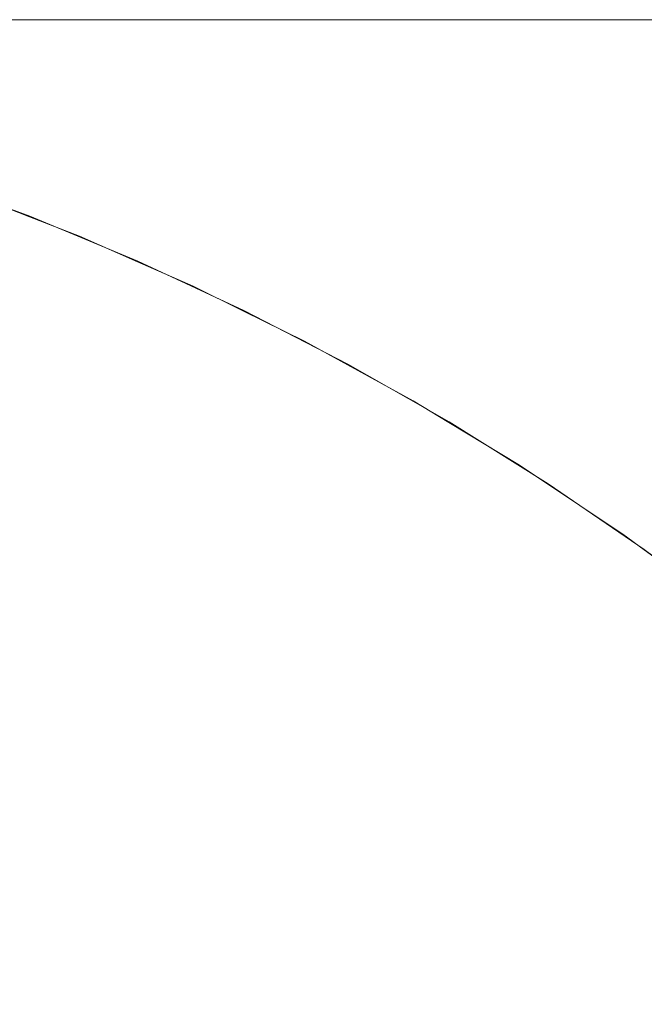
# Model space of a CAD drawing. Header units: centimetres. Extents: x -25.9 to 27.4, y -25.9 to -24.1.
# Tile 92 of 200: x -8.0924 to -8.0704, y -24.0946 to -24.06. Entities that reach past the tile are written whole.
import ezdxf

# ---------------------------------------------------------------- set-up
doc = ezdxf.new("R2010")
doc.units = ezdxf.units.CM
doc.header["$LTSCALE"] = 2.54
doc.layers.add('Lucido design-1', color=7, linetype='Continuous')

# ---------------------------------------------------------------- blocks, each defined once
blk = doc.blocks.new('Gruppo-4-1')
at = {"color": 7, "linetype": 'Continuous', "lineweight": 9}
for points, invisible_edges in [([(27.271439, -24.060047, 708.323783), (27.271439, -24.06, 708.320708), (-25.828561, -24.06, 708.320708), (-25.828561, -24.060047, 708.323783)], 8), ([(-25.828561, -24.06, 707.720708), (-8.08177, -24.06, 708.049266), (-8.087232, -24.06, 708.042461)], 9), ([(-8.087232, -24.06, 708.042461), (-8.092392, -24.06, 708.035424), (-25.828561, -24.06, 707.720708)], 10), ([(-25.828561, -24.06, 707.720708), (-8.069983, -24.06, 708.06213), (-8.076017, -24.06, 708.055826)], 9), ([(-25.828561, -24.06, 707.720708), (-8.057119, -24.06, 708.073917), (-8.063679, -24.06, 708.068164)], 9), ([(-25.828561, -24.06, 708.320708), (-7.988703, -24.06, 708.111452), (-7.996965, -24.06, 708.108647)], 9), ([(-8.063679, -24.06, 708.068164), (-8.069983, -24.06, 708.06213), (-25.828561, -24.06, 707.720708)], 10), ([(-8.076017, -24.06, 708.055826), (-8.08177, -24.06, 708.049266), (-25.828561, -24.06, 707.720708)], 10), ([(-25.828561, -24.06, 708.320708), (-7.980325, -24.06, 708.113894), (-7.988703, -24.06, 708.111452)], 9), ([(-7.996965, -24.06, 708.108647), (-8.005098, -24.06, 708.105484), (-25.828561, -24.06, 708.320708)], 10), ([(-25.828561, -24.06, 708.320708), (-7.963291, -24.06, 708.11767), (-7.971849, -24.06, 708.115968)], 9), ([(-25.828561, -24.06, 708.320708), (-7.945993, -24.06, 708.119947), (-7.954667, -24.06, 708.118997)], 9), ([(-25.828561, -24.06, 707.720708), (-8.036021, -24.06, 708.089387), (-8.043277, -24.06, 708.084539)], 9), ([(-7.971849, -24.06, 708.115968), (-7.980325, -24.06, 708.113894), (-25.828561, -24.06, 708.320708)], 10), ([(-25.828561, -24.06, 708.320708), (-7.937285, -24.06, 708.120518), (-7.945993, -24.06, 708.119947)], 9), ([(-7.954667, -24.06, 708.118997), (-7.963291, -24.06, 708.11767), (-25.828561, -24.06, 708.320708)], 10), ([(9.371439, -24.06, 708.120708), (-25.828561, -24.06, 708.320708), (27.271439, -24.06, 708.320708)], 9), ([(9.371439, -24.06, 708.120708), (-7.928561, -24.06, 708.120708), (-25.828561, -24.06, 708.320708)], 10), ([(-25.828561, -24.06, 707.720708), (-25.828561, -24.06, 708.320708), (-8.028561, -24.06, 708.093914), (-8.036021, -24.06, 708.089387)], 10), ([(-8.043277, -24.06, 708.084539), (-8.050314, -24.06, 708.079379), (-25.828561, -24.06, 707.720708)], 10), ([(-25.828561, -24.06, 708.320708), (-8.013085, -24.06, 708.10197), (-8.020911, -24.06, 708.098111)], 9), ([(-8.050314, -24.06, 708.079379), (-8.057119, -24.06, 708.073917), (-25.828561, -24.06, 707.720708)], 10), ([(-25.828561, -24.06, 708.320708), (-8.005098, -24.06, 708.105484), (-8.013085, -24.06, 708.10197)], 9), ([(-8.020911, -24.06, 708.098111), (-8.028561, -24.06, 708.093914), (-25.828561, -24.06, 708.320708)], 10), ([(-7.928561, -24.06, 708.120708), (-7.937285, -24.06, 708.120518), (-25.828561, -24.06, 708.320708)], 10), ([(-8.09724, -24.06, 708.028168), (-8.092392, -24.06, 708.035424), (-8.08882, -24.060095, 708.032923), (-8.093563, -24.060095, 708.025826)], 14), ([(-8.092392, -24.06, 708.035424), (-8.087232, -24.06, 708.042461), (-8.083773, -24.060095, 708.039807), (-8.08882, -24.060095, 708.032923)], 14), ([(-8.087232, -24.06, 708.042461), (-8.08177, -24.06, 708.049266), (-8.07843, -24.060095, 708.046463), (-8.083773, -24.060095, 708.039807)], 14), ([(-8.08177, -24.06, 708.049266), (-8.076017, -24.06, 708.055826), (-8.072802, -24.060095, 708.052881), (-8.07843, -24.060095, 708.046463)], 14), ([(-8.076017, -24.06, 708.055826), (-8.069983, -24.06, 708.06213), (-8.0669, -24.060095, 708.059047), (-8.072802, -24.060095, 708.052881)], 14), ([(-25.828561, -24.060047, 708.323783), (-25.828561, -24.060114, 708.325069), (27.271439, -24.060114, 708.325069), (27.271439, -24.060047, 708.323783)], 10), ([(27.271439, -24.060261, 708.327929), (27.271439, -24.060114, 708.325069), (-25.828561, -24.060114, 708.325069), (-25.828561, -24.060261, 708.327929)], 10), ([(-25.828561, -24.060261, 708.327929), (-25.828561, -24.0604, 708.329422), (27.271439, -24.0604, 708.329422), (27.271439, -24.060261, 708.327929)], 10), ([(-8.097991, -24.060095, 708.018529), (-8.093563, -24.060095, 708.025826), (-8.090077, -24.060361, 708.023605), (-8.094412, -24.060361, 708.016462)], 15), ([(-8.093563, -24.060095, 708.025826), (-8.08882, -24.060095, 708.032923), (-8.085435, -24.060361, 708.030553), (-8.090077, -24.060361, 708.023605)], 15), ([(-8.08882, -24.060095, 708.032923), (-8.083773, -24.060095, 708.039807), (-8.080495, -24.060361, 708.037291), (-8.085435, -24.060361, 708.030553)], 15), ([(-8.083773, -24.060095, 708.039807), (-8.07843, -24.060095, 708.046463), (-8.075265, -24.060361, 708.043807), (-8.080495, -24.060361, 708.037291)], 15), ([(-8.07843, -24.060095, 708.046463), (-8.072802, -24.060095, 708.052881), (-8.069756, -24.060361, 708.050089), (-8.075265, -24.060361, 708.043807)], 15), ([(-8.072802, -24.060095, 708.052881), (-8.0669, -24.060095, 708.059047), (-8.063978, -24.060361, 708.056125), (-8.069756, -24.060361, 708.050089)], 15), ([(27.271439, -24.060647, 708.332065), (27.271439, -24.0604, 708.329422), (-25.828561, -24.0604, 708.329422), (-25.828561, -24.060647, 708.332065)], 10), ([(-25.828561, -24.060647, 708.332065), (-25.828561, -24.060876, 708.333758), (27.271439, -24.060876, 708.333758), (27.271439, -24.060647, 708.332065)], 10), ([(-8.098431, -24.060361, 708.009137), (-8.094412, -24.060361, 708.016462), (-8.090849, -24.060798, 708.014405), (-8.094781, -24.060798, 708.007237)], 15), ([(-8.094412, -24.060361, 708.016462), (-8.090077, -24.060361, 708.023605), (-8.086607, -24.060798, 708.021395), (-8.090849, -24.060798, 708.014405)], 15), ([(-8.090077, -24.060361, 708.023605), (-8.085435, -24.060361, 708.030553), (-8.082065, -24.060798, 708.028193), (-8.086607, -24.060798, 708.021395)], 15), ([(-8.085435, -24.060361, 708.030553), (-8.080495, -24.060361, 708.037291), (-8.077231, -24.060798, 708.034786), (-8.082065, -24.060798, 708.028193)], 15), ([(-8.080495, -24.060361, 708.037291), (-8.075265, -24.060361, 708.043807), (-8.072113, -24.060798, 708.041163), (-8.077231, -24.060798, 708.034786)], 15), ([(-8.075265, -24.060361, 708.043807), (-8.069756, -24.060361, 708.050089), (-8.066722, -24.060798, 708.04731), (-8.072113, -24.060798, 708.041163)], 15), ([(27.271439, -24.061205, 708.336186), (27.271439, -24.060876, 708.333758), (-25.828561, -24.060876, 708.333758), (-25.828561, -24.061205, 708.336186)], 10), ([(-8.098397, -24.060798, 707.999904), (-8.094781, -24.060798, 708.007237), (-8.091154, -24.061404, 708.005349), (-8.094691, -24.061404, 707.998176)], 15), ([(-8.094781, -24.060798, 708.007237), (-8.090849, -24.060798, 708.014405), (-8.087307, -24.061404, 708.01236), (-8.091154, -24.061404, 708.005349)], 15), ([(-8.090849, -24.060798, 708.014405), (-8.086607, -24.060798, 708.021395), (-8.083158, -24.061404, 708.019198), (-8.087307, -24.061404, 708.01236)], 15), ([(-8.086607, -24.060798, 708.021395), (-8.082065, -24.060798, 708.028193), (-8.078715, -24.061404, 708.025847), (-8.083158, -24.061404, 708.019198)], 15), ([(-8.082065, -24.060798, 708.028193), (-8.077231, -24.060798, 708.034786), (-8.073986, -24.061404, 708.032297), (-8.078715, -24.061404, 708.025847)], 15), ([(-8.077231, -24.060798, 708.034786), (-8.072113, -24.060798, 708.041163), (-8.06898, -24.061404, 708.038534), (-8.073986, -24.061404, 708.032297)], 15), ([(-8.072113, -24.060798, 708.041163), (-8.066722, -24.060798, 708.04731), (-8.063707, -24.061404, 708.044547), (-8.06898, -24.061404, 708.038534)], 15), ([(-25.828561, -24.061205, 708.336186), (-25.828561, -24.06154, 708.338069), (27.271439, -24.06154, 708.338069), (27.271439, -24.061205, 708.336186)], 10), ([(27.271439, -24.061935, 708.340283), (27.271439, -24.06154, 708.338069), (-25.828561, -24.06154, 708.338069), (-25.828561, -24.061935, 708.340283)], 10), ([(-8.097912, -24.061404, 707.990856), (-8.094691, -24.061404, 707.998176), (-8.091014, -24.062177, 707.996461), (-8.094164, -24.062177, 707.989303)], 15), ([(-8.094691, -24.061404, 707.998176), (-8.091154, -24.061404, 708.005349), (-8.087555, -24.062177, 708.003475), (-8.091014, -24.062177, 707.996461)], 15), ([(-8.091154, -24.061404, 708.005349), (-8.087307, -24.061404, 708.01236), (-8.083794, -24.062177, 708.010332), (-8.087555, -24.062177, 708.003475)], 15), ([(-8.087307, -24.061404, 708.01236), (-8.083158, -24.061404, 708.019198), (-8.079737, -24.062177, 708.017018), (-8.083794, -24.062177, 708.010332)], 15), ([(-8.083158, -24.061404, 708.019198), (-8.078715, -24.061404, 708.025847), (-8.075392, -24.062177, 708.02352), (-8.079737, -24.062177, 708.017018)], 15), ([(-8.078715, -24.061404, 708.025847), (-8.073986, -24.061404, 708.032297), (-8.070767, -24.062177, 708.029827), (-8.075392, -24.062177, 708.02352)], 15), ([(-8.073986, -24.061404, 708.032297), (-8.06898, -24.061404, 708.038534), (-8.065872, -24.062177, 708.035926), (-8.070767, -24.062177, 708.029827)], 15), ([(-25.828561, -24.061935, 708.340283), (-25.828561, -24.062392, 708.342348), (27.271439, -24.062392, 708.342348), (27.271439, -24.061935, 708.340283)], 10), ([(27.271439, -24.062835, 708.34435), (27.271439, -24.062392, 708.342348), (-25.828561, -24.062392, 708.342348), (-25.828561, -24.062835, 708.34435)], 10), ([(-8.096998, -24.062177, 707.982014), (-8.094164, -24.062177, 707.989303), (-8.090451, -24.063117, 707.987765), (-8.093222, -24.063117, 707.98064)], 15), ([(-8.094164, -24.062177, 707.989303), (-8.091014, -24.062177, 707.996461), (-8.087372, -24.063117, 707.994763), (-8.090451, -24.063117, 707.987765)], 15), ([(-8.091014, -24.062177, 707.996461), (-8.087555, -24.062177, 708.003475), (-8.083991, -24.063117, 708.00162), (-8.087372, -24.063117, 707.994763)], 15), ([(-8.087555, -24.062177, 708.003475), (-8.083794, -24.062177, 708.010332), (-8.080314, -24.063117, 708.008323), (-8.083991, -24.063117, 708.00162)], 15), ([(-8.083794, -24.062177, 708.010332), (-8.079737, -24.062177, 708.017018), (-8.076347, -24.063117, 708.014859), (-8.080314, -24.063117, 708.008323)], 15), ([(-8.079737, -24.062177, 708.017018), (-8.075392, -24.062177, 708.02352), (-8.0721, -24.063117, 708.021215), (-8.076347, -24.063117, 708.014859)], 15), ([(-8.075392, -24.062177, 708.02352), (-8.070767, -24.062177, 708.029827), (-8.067579, -24.063117, 708.027381), (-8.0721, -24.063117, 708.021215)], 15), ([(-8.070767, -24.062177, 708.029827), (-8.065872, -24.062177, 708.035926), (-8.062794, -24.063117, 708.033343), (-8.067579, -24.063117, 708.027381)], 15), ([(-25.828561, -24.062835, 708.34435), (-25.828561, -24.063428, 708.346585), (27.271439, -24.063428, 708.346585), (27.271439, -24.062835, 708.34435)], 10), ([(-8.097819, -24.063117, 707.966061), (-8.09568, -24.063117, 707.973401), (-8.091891, -24.06422, 707.972206), (-8.093982, -24.06422, 707.965033)], 15), ([(-8.09568, -24.063117, 707.973401), (-8.093222, -24.063117, 707.98064), (-8.089489, -24.06422, 707.979281), (-8.091891, -24.06422, 707.972206)], 15), ([(-8.093222, -24.063117, 707.98064), (-8.090451, -24.063117, 707.987765), (-8.086781, -24.06422, 707.986245), (-8.089489, -24.06422, 707.979281)], 15), ([(-8.090451, -24.063117, 707.987765), (-8.087372, -24.063117, 707.994763), (-8.083772, -24.06422, 707.993084), (-8.086781, -24.06422, 707.986245)], 15), ([(-8.087372, -24.063117, 707.994763), (-8.083991, -24.063117, 708.00162), (-8.080467, -24.06422, 707.999785), (-8.083772, -24.06422, 707.993084)], 15), ([(-8.083991, -24.063117, 708.00162), (-8.080314, -24.063117, 708.008323), (-8.076873, -24.06422, 708.006336), (-8.080467, -24.06422, 707.999785)], 15), ([(-8.080314, -24.063117, 708.008323), (-8.076347, -24.063117, 708.014859), (-8.072997, -24.06422, 708.012724), (-8.076873, -24.06422, 708.006336)], 15), ([(-8.076347, -24.063117, 708.014859), (-8.0721, -24.063117, 708.021215), (-8.068846, -24.06422, 708.018937), (-8.072997, -24.06422, 708.012724)], 15), ([(-8.0721, -24.063117, 708.021215), (-8.067579, -24.063117, 708.027381), (-8.064428, -24.06422, 708.024962), (-8.068846, -24.06422, 708.018937)], 15), ([(27.271439, -24.063905, 708.34838), (27.271439, -24.063428, 708.346585), (-25.828561, -24.063428, 708.346585), (-25.828561, -24.063905, 708.34838)], 10), ([(-25.828561, -24.063905, 708.34838), (-25.828561, -24.064648, 708.350773), (27.271439, -24.064648, 708.350773), (27.271439, -24.063905, 708.34838)], 10), ([(-8.097215, -24.06422, 707.950447), (-8.095757, -24.06422, 707.957775), (-8.09193, -24.065486, 707.956926), (-8.093354, -24.065486, 707.949766)], 15), ([(-8.095757, -24.06422, 707.957775), (-8.093982, -24.06422, 707.965033), (-8.090194, -24.065486, 707.964018), (-8.09193, -24.065486, 707.956926)], 15), ([(-8.093982, -24.06422, 707.965033), (-8.091891, -24.06422, 707.972206), (-8.088152, -24.065486, 707.971027), (-8.090194, -24.065486, 707.964018)], 15), ([(-8.091891, -24.06422, 707.972206), (-8.089489, -24.06422, 707.979281), (-8.085805, -24.065486, 707.97794), (-8.088152, -24.065486, 707.971027)], 15), ([(-8.089489, -24.06422, 707.979281), (-8.086781, -24.06422, 707.986245), (-8.083159, -24.065486, 707.984745), (-8.085805, -24.065486, 707.97794)], 15), ([(-8.086781, -24.06422, 707.986245), (-8.083772, -24.06422, 707.993084), (-8.080218, -24.065486, 707.991427), (-8.083159, -24.065486, 707.984745)], 15), ([(-8.083772, -24.06422, 707.993084), (-8.080467, -24.06422, 707.999785), (-8.076989, -24.065486, 707.997975), (-8.080218, -24.065486, 707.991427)], 15), ([(-8.080467, -24.06422, 707.999785), (-8.076873, -24.06422, 708.006336), (-8.073478, -24.065486, 708.004376), (-8.076989, -24.065486, 707.997975)], 15), ([(-8.076873, -24.06422, 708.006336), (-8.072997, -24.06422, 708.012724), (-8.06969, -24.065486, 708.010617), (-8.073478, -24.065486, 708.004376)], 15), ([(-8.072997, -24.06422, 708.012724), (-8.068846, -24.06422, 708.018937), (-8.065634, -24.065486, 708.016688), (-8.06969, -24.065486, 708.010617)], 15), ([(27.271439, -24.065143, 708.352365), (27.271439, -24.064648, 708.350773), (-25.828561, -24.064648, 708.350773), (-25.828561, -24.065143, 708.352365)], 10), ([(-25.828561, -24.065143, 708.352365), (-25.828561, -24.06605, 708.354904), (27.271439, -24.06605, 708.354904), (27.271439, -24.065143, 708.352365)], 10), ([(-8.094359, -24.066031, 707.720708), (-8.095896, -24.065486, 707.920708), (-8.092034, -24.06691, 707.920708)], 9), ([(-8.095896, -24.065486, 707.920708), (-8.095737, -24.065486, 707.928007), (-8.091879, -24.06691, 707.927839), (-8.092034, -24.06691, 707.920708)], 7), ([(-8.095737, -24.065486, 707.928007), (-8.09526, -24.065486, 707.935293), (-8.091412, -24.06691, 707.934956), (-8.091879, -24.06691, 707.927839)], 15), ([(-8.09526, -24.065486, 707.935293), (-8.094465, -24.065486, 707.94255), (-8.090636, -24.06691, 707.942046), (-8.091412, -24.06691, 707.934956)], 15), ([(-8.094465, -24.065486, 707.94255), (-8.093354, -24.065486, 707.949766), (-8.089551, -24.06691, 707.949095), (-8.090636, -24.06691, 707.942046)], 15), ([(-8.093354, -24.065486, 707.949766), (-8.09193, -24.065486, 707.956926), (-8.088159, -24.06691, 707.95609), (-8.089551, -24.06691, 707.949095)], 15), ([(-8.09193, -24.065486, 707.956926), (-8.090194, -24.065486, 707.964018), (-8.086464, -24.06691, 707.963018), (-8.088159, -24.06691, 707.95609)], 15), ([(-8.090194, -24.065486, 707.964018), (-8.088152, -24.065486, 707.971027), (-8.084468, -24.06691, 707.969866), (-8.086464, -24.06691, 707.963018)], 15), ([(-8.088152, -24.065486, 707.971027), (-8.085805, -24.065486, 707.97794), (-8.082176, -24.06691, 707.976619), (-8.084468, -24.06691, 707.969866)], 15), ([(-8.085805, -24.065486, 707.97794), (-8.083159, -24.065486, 707.984745), (-8.079591, -24.06691, 707.983267), (-8.082176, -24.06691, 707.976619)], 15), ([(-8.083159, -24.065486, 707.984745), (-8.080218, -24.065486, 707.991427), (-8.076718, -24.06691, 707.989795), (-8.079591, -24.06691, 707.983267)], 15), ([(-8.080218, -24.065486, 707.991427), (-8.076989, -24.065486, 707.997975), (-8.073564, -24.06691, 707.996192), (-8.076718, -24.06691, 707.989795)], 15), ([(-8.076989, -24.065486, 707.997975), (-8.073478, -24.065486, 708.004376), (-8.070133, -24.06691, 708.002445), (-8.073564, -24.06691, 707.996192)], 15), ([(-8.073478, -24.065486, 708.004376), (-8.06969, -24.065486, 708.010617), (-8.066433, -24.06691, 708.008542), (-8.070133, -24.06691, 708.002445)], 15), ([(27.271439, -24.066548, 708.356299), (27.271439, -24.06605, 708.354904), (-25.828561, -24.06605, 708.354904), (-25.828561, -24.066548, 708.356299)], 10), ([(-8.094392, -24.06612, 707.716349), (-8.090329, -24.0677, 707.716349), (-8.090431, -24.067946, 707.712216), (-8.094483, -24.06637, 707.712216)], 15), ([(-8.090329, -24.0677, 707.716349), (-8.094392, -24.06612, 707.716349), (-8.094359, -24.066031, 707.720708), (-8.092043, -24.066932, 707.720708)], 11), ([(-8.092034, -24.06691, 707.920708), (-8.092043, -24.066932, 707.720708), (-8.094359, -24.066031, 707.720708)], 9), ([(-25.828561, -24.066548, 708.356299), (-25.828561, -24.067629, 708.35897), (27.271439, -24.067629, 708.35897), (27.271439, -24.066548, 708.356299)], 10), ([(-8.094483, -24.06637, 707.712216), (-8.090431, -24.067946, 707.712216), (-8.090598, -24.068349, 707.708102), (-8.094632, -24.06678, 707.708102)], 15), ([(-8.094632, -24.06678, 707.708102), (-8.090598, -24.068349, 707.708102), (-8.09083, -24.068909, 707.704012), (-8.094839, -24.06735, 707.704012)], 15), ([(-8.090293, -24.067612, 707.720708), (-8.092043, -24.066932, 707.720708), (-8.092034, -24.06691, 707.920708)], 10), ([(-8.092043, -24.066932, 707.720708), (-8.090293, -24.067612, 707.720708), (-8.090329, -24.0677, 707.716349)], 10), ([(-8.090293, -24.067612, 707.720708), (-8.092034, -24.06691, 707.920708), (-8.088238, -24.06849, 707.920708)], 9), ([(-8.092034, -24.06691, 707.920708), (-8.091879, -24.06691, 707.927839), (-8.088086, -24.06849, 707.927673), (-8.088238, -24.06849, 707.920708)], 7), ([(-8.091879, -24.06691, 707.927839), (-8.091412, -24.06691, 707.934956), (-8.08763, -24.06849, 707.934625), (-8.088086, -24.06849, 707.927673)], 15), ([(-8.091412, -24.06691, 707.934956), (-8.090636, -24.06691, 707.942046), (-8.086872, -24.06849, 707.94155), (-8.08763, -24.06849, 707.934625)], 15), ([(-8.090636, -24.06691, 707.942046), (-8.089551, -24.06691, 707.949095), (-8.085812, -24.06849, 707.948436), (-8.086872, -24.06849, 707.94155)], 15), ([(-8.089551, -24.06691, 707.949095), (-8.088159, -24.06691, 707.95609), (-8.084453, -24.06849, 707.955269), (-8.085812, -24.06849, 707.948436)], 15), ([(-8.088159, -24.06691, 707.95609), (-8.086464, -24.06691, 707.963018), (-8.082797, -24.06849, 707.962036), (-8.084453, -24.06849, 707.955269)], 15), ([(-8.086464, -24.06691, 707.963018), (-8.084468, -24.06691, 707.969866), (-8.080847, -24.06849, 707.968724), (-8.082797, -24.06849, 707.962036)], 15), ([(-8.084468, -24.06691, 707.969866), (-8.082176, -24.06691, 707.976619), (-8.078608, -24.06849, 707.975321), (-8.080847, -24.06849, 707.968724)], 15), ([(-8.082176, -24.06691, 707.976619), (-8.079591, -24.06691, 707.983267), (-8.076083, -24.06849, 707.981814), (-8.078608, -24.06849, 707.975321)], 15), ([(-8.079591, -24.06691, 707.983267), (-8.076718, -24.06691, 707.989795), (-8.073277, -24.06849, 707.988191), (-8.076083, -24.06849, 707.981814)], 15), ([(-8.076718, -24.06691, 707.989795), (-8.073564, -24.06691, 707.996192), (-8.070196, -24.06849, 707.994439), (-8.073277, -24.06849, 707.988191)], 15), ([(-8.073564, -24.06691, 707.996192), (-8.070133, -24.06691, 708.002445), (-8.066845, -24.06849, 708.000547), (-8.070196, -24.06849, 707.994439)], 15), ([(-8.094839, -24.06735, 707.704012), (-8.09083, -24.068909, 707.704012), (-8.091126, -24.069624, 707.699955), (-8.095104, -24.068077, 707.699955)], 15), ([(-8.08634, -24.069455, 707.716349), (-8.090329, -24.0677, 707.716349), (-8.090293, -24.067612, 707.720708), (-8.088247, -24.068512, 707.720708)], 11), ([(-8.088238, -24.06849, 707.920708), (-8.088247, -24.068512, 707.720708), (-8.090293, -24.067612, 707.720708)], 9), ([(27.271439, -24.068117, 708.360173), (27.271439, -24.067629, 708.35897), (-25.828561, -24.067629, 708.35897), (-25.828561, -24.068117, 708.360173)], 10), ([(-8.090431, -24.067946, 707.712216), (-8.086452, -24.069697, 707.712216), (-8.086637, -24.070092, 707.708102), (-8.090598, -24.068349, 707.708102)], 15), ([(-8.090329, -24.0677, 707.716349), (-8.08634, -24.069455, 707.716349), (-8.086452, -24.069697, 707.712216), (-8.090431, -24.067946, 707.712216)], 15), ([(-25.828561, -24.068117, 708.360173), (-25.828561, -24.069385, 708.362963), (27.271439, -24.069385, 708.362963), (27.271439, -24.068117, 708.360173)], 10), ([(-8.095104, -24.068077, 707.699955), (-8.091126, -24.069624, 707.699955), (-8.091486, -24.070492, 707.695937), (-8.095425, -24.06896, 707.695937)], 15), ([(-8.090598, -24.068349, 707.708102), (-8.086637, -24.070092, 707.708102), (-8.086893, -24.070641, 707.704012), (-8.09083, -24.068909, 707.704012)], 15), ([(-8.0863, -24.069369, 707.720708), (-8.088247, -24.068512, 707.720708), (-8.088238, -24.06849, 707.920708)], 10), ([(-8.088247, -24.068512, 707.720708), (-8.0863, -24.069369, 707.720708), (-8.08634, -24.069455, 707.716349)], 10), ([(-8.088238, -24.06849, 707.920708), (-8.084512, -24.070224, 707.920708), (-8.0863, -24.069369, 707.720708)], 10), ([(-8.088238, -24.06849, 707.920708), (-8.088086, -24.06849, 707.927673), (-8.084364, -24.070224, 707.927511), (-8.084512, -24.070224, 707.920708)], 7), ([(-8.088086, -24.06849, 707.927673), (-8.08763, -24.06849, 707.934625), (-8.083919, -24.070224, 707.9343), (-8.084364, -24.070224, 707.927511)], 15), ([(-8.08763, -24.06849, 707.934625), (-8.086872, -24.06849, 707.94155), (-8.083178, -24.070224, 707.941064), (-8.083919, -24.070224, 707.9343)], 15), ([(-8.086872, -24.06849, 707.94155), (-8.085812, -24.06849, 707.948436), (-8.082143, -24.070224, 707.947789), (-8.083178, -24.070224, 707.941064)], 15), ([(-8.085812, -24.06849, 707.948436), (-8.084453, -24.06849, 707.955269), (-8.080816, -24.070224, 707.954462), (-8.082143, -24.070224, 707.947789)], 15), ([(-8.084453, -24.06849, 707.955269), (-8.082797, -24.06849, 707.962036), (-8.079199, -24.070224, 707.961072), (-8.080816, -24.070224, 707.954462)], 15), ([(-8.082797, -24.06849, 707.962036), (-8.080847, -24.06849, 707.968724), (-8.077295, -24.070224, 707.967604), (-8.079199, -24.070224, 707.961072)], 15), ([(-8.080847, -24.06849, 707.968724), (-8.078608, -24.06849, 707.975321), (-8.075107, -24.070224, 707.974047), (-8.077295, -24.070224, 707.967604)], 15), ([(-8.078608, -24.06849, 707.975321), (-8.076083, -24.06849, 707.981814), (-8.072641, -24.070224, 707.980388), (-8.075107, -24.070224, 707.974047)], 15), ([(-8.076083, -24.06849, 707.981814), (-8.073277, -24.06849, 707.988191), (-8.069901, -24.070224, 707.986616), (-8.072641, -24.070224, 707.980388)], 15), ([(-8.073277, -24.06849, 707.988191), (-8.070196, -24.06849, 707.994439), (-8.066892, -24.070224, 707.992719), (-8.069901, -24.070224, 707.986616)], 15), ([(-8.095425, -24.06896, 707.695937), (-8.091486, -24.070492, 707.695937), (-8.091908, -24.071511, 707.691964), (-8.095803, -24.069997, 707.691964)], 15), ([(-8.09083, -24.068909, 707.704012), (-8.086893, -24.070641, 707.704012), (-8.08722, -24.071342, 707.699955), (-8.091126, -24.069624, 707.699955)], 15), ([(27.271439, -24.069848, 708.363983), (27.271439, -24.069385, 708.362963), (-25.828561, -24.069385, 708.362963), (-25.828561, -24.069848, 708.363983)], 10), ([(-8.091126, -24.069624, 707.699955), (-8.08722, -24.071342, 707.699955), (-8.087617, -24.072194, 707.695937), (-8.091486, -24.070492, 707.695937)], 15), ([(-8.086452, -24.069697, 707.712216), (-8.082553, -24.071619, 707.712216), (-8.082755, -24.072007, 707.708102), (-8.086637, -24.070092, 707.708102)], 15), ([(-8.08634, -24.069455, 707.716349), (-8.08243, -24.071383, 707.716349), (-8.082553, -24.071619, 707.712216), (-8.086452, -24.069697, 707.712216)], 15), ([(-8.08634, -24.069455, 707.716349), (-8.0863, -24.069369, 707.720708), (-8.084523, -24.070245, 707.720708)], 9), ([(-8.084523, -24.070245, 707.720708), (-8.082387, -24.071299, 707.720708), (-8.08243, -24.071383, 707.716349), (-8.08634, -24.069455, 707.716349)], 14), ([(-8.084512, -24.070224, 707.920708), (-8.084523, -24.070245, 707.720708), (-8.0863, -24.069369, 707.720708)], 9), ([(-25.828561, -24.069848, 708.363983), (-25.828561, -24.071313, 708.366876), (27.271439, -24.071313, 708.366876), (27.271439, -24.069848, 708.363983)], 10), ([(-8.095803, -24.069997, 707.691964), (-8.091908, -24.071511, 707.691964), (-8.092392, -24.07268, 707.688043), (-8.096236, -24.071185, 707.688043)], 15), ([(-8.086637, -24.070092, 707.708102), (-8.082755, -24.072007, 707.708102), (-8.083035, -24.072544, 707.704012), (-8.086893, -24.070641, 707.704012)], 15), ([(-8.082387, -24.071299, 707.720708), (-8.084523, -24.070245, 707.720708), (-8.084512, -24.070224, 707.920708)], 10), ([(-8.084512, -24.070224, 707.920708), (-8.080865, -24.072108, 707.920708), (-8.082387, -24.071299, 707.720708)], 10), ([(-8.084512, -24.070224, 707.920708), (-8.084364, -24.070224, 707.927511), (-8.08072, -24.072108, 707.927352), (-8.080865, -24.072108, 707.920708)], 7), ([(-8.084364, -24.070224, 707.927511), (-8.083919, -24.070224, 707.9343), (-8.080285, -24.072108, 707.933983), (-8.08072, -24.072108, 707.927352)], 15), ([(-8.083919, -24.070224, 707.9343), (-8.083178, -24.070224, 707.941064), (-8.079562, -24.072108, 707.940588), (-8.080285, -24.072108, 707.933983)], 15), ([(-8.083178, -24.070224, 707.941064), (-8.082143, -24.070224, 707.947789), (-8.078551, -24.072108, 707.947156), (-8.079562, -24.072108, 707.940588)], 15), ([(-8.082143, -24.070224, 707.947789), (-8.080816, -24.070224, 707.954462), (-8.077254, -24.072108, 707.953673), (-8.078551, -24.072108, 707.947156)], 15), ([(-8.080816, -24.070224, 707.954462), (-8.079199, -24.070224, 707.961072), (-8.075675, -24.072108, 707.960127), (-8.077254, -24.072108, 707.953673)], 15), ([(-8.079199, -24.070224, 707.961072), (-8.077295, -24.070224, 707.967604), (-8.073816, -24.072108, 707.966507), (-8.075675, -24.072108, 707.960127)], 15), ([(-8.077295, -24.070224, 707.967604), (-8.075107, -24.070224, 707.974047), (-8.07168, -24.072108, 707.972799), (-8.073816, -24.072108, 707.966507)], 15), ([(-8.075107, -24.070224, 707.974047), (-8.072641, -24.070224, 707.980388), (-8.069271, -24.072108, 707.978992), (-8.07168, -24.072108, 707.972799)], 15), ([(-8.072641, -24.070224, 707.980388), (-8.069901, -24.070224, 707.986616), (-8.066595, -24.072108, 707.985075), (-8.069271, -24.072108, 707.978992)], 15), ([(-8.091486, -24.070492, 707.695937), (-8.087617, -24.072194, 707.695937), (-8.088083, -24.073194, 707.691964), (-8.091908, -24.071511, 707.691964)], 15), ([(-8.086893, -24.070641, 707.704012), (-8.083035, -24.072544, 707.704012), (-8.083392, -24.07323, 707.699955), (-8.08722, -24.071342, 707.699955)], 15), ([(27.271439, -24.071739, 708.36772), (27.271439, -24.071313, 708.366876), (-25.828561, -24.071313, 708.366876), (-25.828561, -24.071739, 708.36772)], 10), ([(-8.08722, -24.071342, 707.699955), (-8.083392, -24.07323, 707.699955), (-8.083826, -24.074064, 707.695937), (-8.087617, -24.072194, 707.695937)], 15), ([(-8.08243, -24.071383, 707.716349), (-8.078609, -24.07348, 707.716349), (-8.078742, -24.07371, 707.712216), (-8.082553, -24.071619, 707.712216)], 15), ([(-8.08243, -24.071383, 707.716349), (-8.082387, -24.071299, 707.720708), (-8.080876, -24.072128, 707.720708)], 9), ([(-8.080876, -24.072128, 707.720708), (-8.078561, -24.073397, 707.720708), (-8.078609, -24.07348, 707.716349), (-8.08243, -24.071383, 707.716349)], 14), ([(-8.080865, -24.072108, 707.920708), (-8.080876, -24.072128, 707.720708), (-8.082387, -24.071299, 707.720708)], 9), ([(-25.828561, -24.071739, 708.36772), (-25.828561, -24.073409, 708.370702), (27.271439, -24.073409, 708.370702), (27.271439, -24.071739, 708.36772)], 10), ([(-8.091908, -24.071511, 707.691964), (-8.088083, -24.073194, 707.691964), (-8.088618, -24.074341, 707.688043), (-8.092392, -24.07268, 707.688043)], 15), ([(-8.082553, -24.071619, 707.712216), (-8.078742, -24.07371, 707.712216), (-8.07896, -24.074088, 707.708102), (-8.082755, -24.072007, 707.708102)], 15), ([(-8.082755, -24.072007, 707.708102), (-8.07896, -24.074088, 707.708102), (-8.079263, -24.074613, 707.704012), (-8.083035, -24.072544, 707.704012)], 15), ([(-8.078561, -24.073397, 707.720708), (-8.080876, -24.072128, 707.720708), (-8.080865, -24.072108, 707.920708)], 10), ([(-8.080865, -24.072108, 707.920708), (-8.0773, -24.074138, 707.920708), (-8.078561, -24.073397, 707.720708)], 10), ([(-8.080865, -24.072108, 707.920708), (-8.08072, -24.072108, 707.927352), (-8.077159, -24.074138, 707.927196), (-8.0773, -24.074138, 707.920708)], 7), ([(-8.08072, -24.072108, 707.927352), (-8.080285, -24.072108, 707.933983), (-8.076734, -24.074138, 707.933672), (-8.077159, -24.074138, 707.927196)], 15), ([(-8.080285, -24.072108, 707.933983), (-8.079562, -24.072108, 707.940588), (-8.076028, -24.074138, 707.940123), (-8.076734, -24.074138, 707.933672)], 15), ([(-8.079562, -24.072108, 707.940588), (-8.078551, -24.072108, 707.947156), (-8.075041, -24.074138, 707.946537), (-8.076028, -24.074138, 707.940123)], 15), ([(-8.078551, -24.072108, 707.947156), (-8.077254, -24.072108, 707.953673), (-8.073775, -24.074138, 707.952901), (-8.075041, -24.074138, 707.946537)], 15), ([(-8.077254, -24.072108, 707.953673), (-8.075675, -24.072108, 707.960127), (-8.072232, -24.074138, 707.959205), (-8.073775, -24.074138, 707.952901)], 15), ([(-8.075675, -24.072108, 707.960127), (-8.073816, -24.072108, 707.966507), (-8.070416, -24.074138, 707.965435), (-8.072232, -24.074138, 707.959205)], 15), ([(-8.073816, -24.072108, 707.966507), (-8.07168, -24.072108, 707.972799), (-8.06833, -24.074138, 707.97158), (-8.070416, -24.074138, 707.965435)], 15), ([(-8.07168, -24.072108, 707.972799), (-8.069271, -24.072108, 707.978992), (-8.065978, -24.074138, 707.977628), (-8.06833, -24.074138, 707.97158)], 15), ([(-8.087617, -24.072194, 707.695937), (-8.083826, -24.074064, 707.695937), (-8.084335, -24.075042, 707.691964), (-8.088083, -24.073194, 707.691964)], 15), ([(-8.092392, -24.07268, 707.688043), (-8.088618, -24.074341, 707.688043), (-8.08922, -24.075632, 707.684181), (-8.092937, -24.073996, 707.684181)], 15), ([(-8.083035, -24.072544, 707.704012), (-8.079263, -24.074613, 707.704012), (-8.07965, -24.075283, 707.699955), (-8.083392, -24.07323, 707.699955)], 15), ([(27.271439, -24.073788, 708.371378), (27.271439, -24.073409, 708.370702), (-25.828561, -24.073409, 708.370702), (-25.828561, -24.073788, 708.371378)], 10), ([(-8.088083, -24.073194, 707.691964), (-8.084335, -24.075042, 707.691964), (-8.084919, -24.076165, 707.688043), (-8.088618, -24.074341, 707.688043)], 15), ([(-8.083392, -24.07323, 707.699955), (-8.07965, -24.075283, 707.699955), (-8.08012, -24.076097, 707.695937), (-8.083826, -24.074064, 707.695937)], 15), ([(-8.078609, -24.07348, 707.716349), (-8.074883, -24.075741, 707.716349), (-8.075026, -24.075966, 707.712216), (-8.078742, -24.07371, 707.712216)], 15), ([(-8.078609, -24.07348, 707.716349), (-8.078561, -24.073397, 707.720708), (-8.077311, -24.074156, 707.720708)], 9), ([(-8.077311, -24.074156, 707.720708), (-8.074831, -24.075661, 707.720708), (-8.074883, -24.075741, 707.716349), (-8.078609, -24.07348, 707.716349)], 14), ([(-8.0773, -24.074138, 707.920708), (-8.077311, -24.074156, 707.720708), (-8.078561, -24.073397, 707.720708)], 9), ([(-25.828561, -24.073788, 708.371378), (-25.828561, -24.07567, 708.374433), (27.271439, -24.07567, 708.374433), (27.271439, -24.073788, 708.371378)], 10), ([(-8.078742, -24.07371, 707.712216), (-8.075026, -24.075966, 707.712216), (-8.07526, -24.076334, 707.708102), (-8.07896, -24.074088, 707.708102)], 15), ([(-8.092937, -24.073996, 707.684181), (-8.08922, -24.075632, 707.684181), (-8.089888, -24.077064, 707.680385), (-8.093542, -24.075456, 707.680385)], 15), ([(-8.083826, -24.074064, 707.695937), (-8.08012, -24.076097, 707.695937), (-8.080672, -24.077052, 707.691964), (-8.084335, -24.075042, 707.691964)], 15), ([(-8.07896, -24.074088, 707.708102), (-8.07526, -24.076334, 707.708102), (-8.075586, -24.076845, 707.704012), (-8.079263, -24.074613, 707.704012)], 15), ([(-8.074831, -24.075661, 707.720708), (-8.077311, -24.074156, 707.720708), (-8.0773, -24.074138, 707.920708)], 10), ([(-8.0773, -24.074138, 707.920708), (-8.073825, -24.07631, 707.920708), (-8.074831, -24.075661, 707.720708)], 10), ([(-8.0773, -24.074138, 707.920708), (-8.077159, -24.074138, 707.927196), (-8.073687, -24.07631, 707.927045), (-8.073825, -24.07631, 707.920708)], 7), ([(-8.077159, -24.074138, 707.927196), (-8.076734, -24.074138, 707.933672), (-8.073273, -24.07631, 707.933369), (-8.073687, -24.07631, 707.927045)], 15), ([(-8.076734, -24.074138, 707.933672), (-8.076028, -24.074138, 707.940123), (-8.072583, -24.07631, 707.939669), (-8.073273, -24.07631, 707.933369)], 15), ([(-8.076028, -24.074138, 707.940123), (-8.075041, -24.074138, 707.946537), (-8.071619, -24.07631, 707.945933), (-8.072583, -24.07631, 707.939669)], 15), ([(-8.075041, -24.074138, 707.946537), (-8.073775, -24.074138, 707.952901), (-8.070382, -24.07631, 707.952149), (-8.071619, -24.07631, 707.945933)], 15), ([(-8.073775, -24.074138, 707.952901), (-8.072232, -24.074138, 707.959205), (-8.068876, -24.07631, 707.958306), (-8.070382, -24.07631, 707.952149)], 15), ([(-8.072232, -24.074138, 707.959205), (-8.070416, -24.074138, 707.965435), (-8.067102, -24.07631, 707.96439), (-8.068876, -24.07631, 707.958306)], 15), ([(-8.088618, -24.074341, 707.688043), (-8.084919, -24.076165, 707.688043), (-8.085577, -24.077428, 707.684181), (-8.08922, -24.075632, 707.684181)], 15), ([(-8.079263, -24.074613, 707.704012), (-8.075586, -24.076845, 707.704012), (-8.076001, -24.077497, 707.699955), (-8.07965, -24.075283, 707.699955)], 15), ([(-8.084335, -24.075042, 707.691964), (-8.080672, -24.077052, 707.691964), (-8.081304, -24.078148, 707.688043), (-8.084919, -24.076165, 707.688043)], 15), ([(-8.093542, -24.075456, 707.680385), (-8.089888, -24.077064, 707.680385), (-8.090621, -24.078636, 707.676659), (-8.094206, -24.077058, 707.676659)], 15), ([(-8.07965, -24.075283, 707.699955), (-8.076001, -24.077497, 707.699955), (-8.076506, -24.078289, 707.695937), (-8.08012, -24.076097, 707.695937)], 15), ([(27.271439, -24.075989, 708.37495), (27.271439, -24.07567, 708.374433), (-25.828561, -24.07567, 708.374433), (-25.828561, -24.075989, 708.37495)], 10), ([(-8.08922, -24.075632, 707.684181), (-8.085577, -24.077428, 707.684181), (-8.086307, -24.07883, 707.680385), (-8.089888, -24.077064, 707.680385)], 15), ([(-8.074883, -24.075741, 707.716349), (-8.071258, -24.078163, 707.716349), (-8.071411, -24.078381, 707.712216), (-8.075026, -24.075966, 707.712216)], 15), ([(-8.074883, -24.075741, 707.716349), (-8.074831, -24.075661, 707.720708), (-8.073836, -24.076326, 707.720708)], 9), ([(-8.073836, -24.076326, 707.720708), (-8.071204, -24.078085, 707.720708), (-8.071258, -24.078163, 707.716349), (-8.074883, -24.075741, 707.716349)], 14), ([(-8.073825, -24.07631, 707.920708), (-8.073836, -24.076326, 707.720708), (-8.074831, -24.075661, 707.720708)], 9), ([(-25.828561, -24.075989, 708.37495), (-25.828561, -24.078092, 708.378061), (27.271439, -24.078092, 708.378061), (27.271439, -24.075989, 708.37495)], 10), ([(-8.084919, -24.076165, 707.688043), (-8.081304, -24.078148, 707.688043), (-8.082016, -24.079382, 707.684181), (-8.085577, -24.077428, 707.684181)], 15), ([(-8.08012, -24.076097, 707.695937), (-8.076506, -24.078289, 707.695937), (-8.077099, -24.07922, 707.691964), (-8.080672, -24.077052, 707.691964)], 15), ([(-8.075026, -24.075966, 707.712216), (-8.071411, -24.078381, 707.712216), (-8.071661, -24.078738, 707.708102), (-8.07526, -24.076334, 707.708102)], 15), ([(-8.07526, -24.076334, 707.708102), (-8.071661, -24.078738, 707.708102), (-8.072009, -24.079235, 707.704012), (-8.075586, -24.076845, 707.704012)], 15), ([(-8.071204, -24.078085, 707.720708), (-8.073836, -24.076326, 707.720708), (-8.073825, -24.07631, 707.920708)], 10), ([(-8.071204, -24.078085, 707.720708), (-8.073825, -24.07631, 707.920708), (-8.070445, -24.078621, 707.920708)], 9), ([(-8.073825, -24.07631, 707.920708), (-8.073687, -24.07631, 707.927045), (-8.07031, -24.078621, 707.926897), (-8.070445, -24.078621, 707.920708)], 7), ([(-8.073687, -24.07631, 707.927045), (-8.073273, -24.07631, 707.933369), (-8.069906, -24.078621, 707.933074), (-8.07031, -24.078621, 707.926897)], 15), ([(-8.073273, -24.07631, 707.933369), (-8.072583, -24.07631, 707.939669), (-8.069232, -24.078621, 707.939228), (-8.069906, -24.078621, 707.933074)], 15), ([(-8.072583, -24.07631, 707.939669), (-8.071619, -24.07631, 707.945933), (-8.06829, -24.078621, 707.945346), (-8.069232, -24.078621, 707.939228)], 15), ([(-8.071619, -24.07631, 707.945933), (-8.070382, -24.07631, 707.952149), (-8.067082, -24.078621, 707.951418), (-8.06829, -24.078621, 707.945346)], 15), ([(-8.075586, -24.076845, 707.704012), (-8.072009, -24.079235, 707.704012), (-8.072453, -24.079868, 707.699955), (-8.076001, -24.077497, 707.699955)], 15), ([(-8.094206, -24.077058, 707.676659), (-8.090621, -24.078636, 707.676659), (-8.091417, -24.080343, 707.673012), (-8.094927, -24.078798, 707.673012)], 15), ([(-8.089888, -24.077064, 707.680385), (-8.086307, -24.07883, 707.680385), (-8.087108, -24.080368, 707.676659), (-8.090621, -24.078636, 707.676659)], 15), ([(-8.080672, -24.077052, 707.691964), (-8.077099, -24.07922, 707.691964), (-8.077779, -24.080287, 707.688043), (-8.081304, -24.078148, 707.688043)], 15), ([(-8.085577, -24.077428, 707.684181), (-8.082016, -24.079382, 707.684181), (-8.082807, -24.08075, 707.680385), (-8.086307, -24.07883, 707.680385)], 15), ([(-8.076001, -24.077497, 707.699955), (-8.072453, -24.079868, 707.699955), (-8.072991, -24.080638, 707.695937), (-8.076506, -24.078289, 707.695937)], 15), ([(27.271439, -24.078341, 708.378431), (27.271439, -24.078092, 708.378061), (-25.828561, -24.078092, 708.378061), (-25.828561, -24.078341, 708.378431)], 10), ([(-25.828561, -24.078341, 708.378431), (-25.828561, -24.080669, 708.381581), (27.271439, -24.080669, 708.381581), (27.271439, -24.078341, 708.378431)], 10), ([(-8.081304, -24.078148, 707.688043), (-8.077779, -24.080287, 707.688043), (-8.078544, -24.081489, 707.684181), (-8.082016, -24.079382, 707.684181)], 15), ([(-8.076506, -24.078289, 707.695937), (-8.072991, -24.080638, 707.695937), (-8.073624, -24.081542, 707.691964), (-8.077099, -24.07922, 707.691964)], 15), ([(-8.071258, -24.078163, 707.716349), (-8.067743, -24.08074, 707.716349), (-8.067905, -24.080951, 707.712216), (-8.071411, -24.078381, 707.712216)], 15), ([(-8.071258, -24.078163, 707.716349), (-8.071204, -24.078085, 707.720708), (-8.070455, -24.078634, 707.720708)], 9), ([(-8.070455, -24.078634, 707.720708), (-8.067685, -24.080665, 707.720708), (-8.067743, -24.08074, 707.716349), (-8.071258, -24.078163, 707.716349)], 14), ([(-8.070445, -24.078621, 707.920708), (-8.070455, -24.078634, 707.720708), (-8.071204, -24.078085, 707.720708)], 9), ([(-8.090621, -24.078636, 707.676659), (-8.087108, -24.080368, 707.676659), (-8.087977, -24.082039, 707.673012), (-8.091417, -24.080343, 707.673012)], 15), ([(-8.071411, -24.078381, 707.712216), (-8.067905, -24.080951, 707.712216), (-8.068171, -24.081298, 707.708102), (-8.071661, -24.078738, 707.708102)], 15), ([(-8.067685, -24.080665, 707.720708), (-8.070455, -24.078634, 707.720708), (-8.070445, -24.078621, 707.920708)], 10), ([(-8.067685, -24.080665, 707.720708), (-8.070445, -24.078621, 707.920708), (-8.067166, -24.081066, 707.920708)], 9), ([(-8.094927, -24.078798, 707.673012), (-8.091417, -24.080343, 707.673012), (-8.092275, -24.082182, 707.669447), (-8.095703, -24.080674, 707.669447)], 15), ([(-8.086307, -24.07883, 707.680385), (-8.082807, -24.08075, 707.680385), (-8.083674, -24.082252, 707.676659), (-8.087108, -24.080368, 707.676659)], 15), ([(-8.071661, -24.078738, 707.708102), (-8.068171, -24.081298, 707.708102), (-8.06854, -24.081778, 707.704012), (-8.072009, -24.079235, 707.704012)], 15), ([(-8.082016, -24.079382, 707.684181), (-8.078544, -24.081489, 707.684181), (-8.079393, -24.082822, 707.680385), (-8.082807, -24.08075, 707.680385)], 15), ([(-8.077099, -24.07922, 707.691964), (-8.073624, -24.081542, 707.691964), (-8.07435, -24.082578, 707.688043), (-8.077779, -24.080287, 707.688043)], 15), ([(-8.072009, -24.079235, 707.704012), (-8.06854, -24.081778, 707.704012), (-8.069011, -24.082392, 707.699955), (-8.072453, -24.079868, 707.699955)], 15), ([(-8.072453, -24.079868, 707.699955), (-8.069011, -24.082392, 707.699955), (-8.069583, -24.083137, 707.695937), (-8.072991, -24.080638, 707.695937)], 15), ([(-8.091417, -24.080343, 707.673012), (-8.087977, -24.082039, 707.673012), (-8.088915, -24.083839, 707.669447), (-8.092275, -24.082182, 707.669447)], 15), ([(-8.087108, -24.080368, 707.676659), (-8.083674, -24.082252, 707.676659), (-8.084615, -24.083883, 707.673012), (-8.087977, -24.082039, 707.673012)], 15), ([(-8.077779, -24.080287, 707.688043), (-8.07435, -24.082578, 707.688043), (-8.075167, -24.083745, 707.684181), (-8.078544, -24.081489, 707.684181)], 15), ([(27.271439, -24.08084, 708.381812), (27.271439, -24.080669, 708.381581), (-25.828561, -24.080669, 708.381581), (-25.828561, -24.08084, 708.381812)], 10), ([(-8.095703, -24.080674, 707.669447), (-8.092275, -24.082182, 707.669447), (-8.093193, -24.084151, 707.665973), (-8.096535, -24.082681, 707.665973)], 15), ([(-8.082807, -24.08075, 707.680385), (-8.079393, -24.082822, 707.680385), (-8.080325, -24.084284, 707.676659), (-8.083674, -24.082252, 707.676659)], 15), ([(-8.072991, -24.080638, 707.695937), (-8.069583, -24.083137, 707.695937), (-8.070254, -24.084013, 707.691964), (-8.073624, -24.081542, 707.691964)], 15), ([(-25.828561, -24.08084, 708.381812), (-25.828561, -24.083398, 708.384986), (27.271439, -24.083398, 708.384986), (27.271439, -24.08084, 708.381812)], 10), ([(-8.078544, -24.081489, 707.684181), (-8.075167, -24.083745, 707.684181), (-8.076074, -24.08504, 707.680385), (-8.079393, -24.082822, 707.680385)], 15), ([(-8.073624, -24.081542, 707.691964), (-8.070254, -24.084013, 707.691964), (-8.071025, -24.085017, 707.688043), (-8.07435, -24.082578, 707.688043)], 15), ([(-8.087977, -24.082039, 707.673012), (-8.084615, -24.083883, 707.673012), (-8.08563, -24.085641, 707.669447), (-8.088915, -24.083839, 707.669447)], 15), ([(-8.092275, -24.082182, 707.669447), (-8.088915, -24.083839, 707.669447), (-8.089918, -24.085766, 707.665973), (-8.093193, -24.084151, 707.665973)], 15), ([(-8.083674, -24.082252, 707.676659), (-8.080325, -24.084284, 707.676659), (-8.081337, -24.085873, 707.673012), (-8.084615, -24.083883, 707.673012)], 15), ([(-8.079393, -24.082822, 707.680385), (-8.076074, -24.08504, 707.680385), (-8.077068, -24.08646, 707.676659), (-8.080325, -24.084284, 707.676659)], 15), ([(-8.07435, -24.082578, 707.688043), (-8.071025, -24.085017, 707.688043), (-8.071892, -24.086147, 707.684181), (-8.075167, -24.083745, 707.684181)], 15), ([(27.271439, -24.083481, 708.385089), (27.271439, -24.083398, 708.384986), (-25.828561, -24.083398, 708.384986), (-25.828561, -24.083481, 708.385089)], 10), ([(27.271439, -24.086261, 708.388255), (27.271439, -24.083481, 708.385089), (-25.828561, -24.083481, 708.385089), (-25.828561, -24.086261, 708.388255)], 10), ([(-8.088915, -24.083839, 707.669447), (-8.08563, -24.085641, 707.669447), (-8.086717, -24.087523, 707.665973), (-8.089918, -24.085766, 707.665973)], 15), ([(-8.084615, -24.083883, 707.673012), (-8.081337, -24.085873, 707.673012), (-8.082428, -24.087585, 707.669447), (-8.08563, -24.085641, 707.669447)], 15), ([(-8.075167, -24.083745, 707.684181), (-8.071892, -24.086147, 707.684181), (-8.072854, -24.087401, 707.680385), (-8.076074, -24.08504, 707.680385)], 15), ([(-8.093193, -24.084151, 707.665973), (-8.089918, -24.085766, 707.665973), (-8.090985, -24.087816, 707.662593), (-8.094169, -24.086246, 707.662593)], 15), ([(-8.070254, -24.084013, 707.691964), (-8.066995, -24.086628, 707.691964), (-8.067809, -24.087598, 707.688043), (-8.071025, -24.085017, 707.688043)], 15), ([(-8.080325, -24.084284, 707.676659), (-8.077068, -24.08646, 707.676659), (-8.078149, -24.088003, 707.673012), (-8.081337, -24.085873, 707.673012)], 15), ([(-8.076074, -24.08504, 707.680385), (-8.072854, -24.087401, 707.680385), (-8.073909, -24.088776, 707.676659), (-8.077068, -24.08646, 707.676659)], 15), ([(-8.071025, -24.085017, 707.688043), (-8.067809, -24.087598, 707.688043), (-8.068724, -24.088689, 707.684181), (-8.071892, -24.086147, 707.684181)], 15), ([(-8.089918, -24.085766, 707.665973), (-8.086717, -24.087523, 707.665973), (-8.087872, -24.089524, 707.662593), (-8.090985, -24.087816, 707.662593)], 15), ([(-8.08563, -24.085641, 707.669447), (-8.082428, -24.087585, 707.669447), (-8.083595, -24.089417, 707.665973), (-8.086717, -24.087523, 707.665973)], 15), ([(-8.081337, -24.085873, 707.673012), (-8.078149, -24.088003, 707.673012), (-8.079313, -24.089666, 707.669447), (-8.082428, -24.087585, 707.669447)], 15), ([(27.271439, -24.089175, 708.391305), (27.271439, -24.086273, 708.388267), (-25.828561, -24.086273, 708.388267), (-25.828561, -24.089175, 708.391305)], 10), ([(-8.094169, -24.086246, 707.662593), (-8.090985, -24.087816, 707.662593), (-8.092114, -24.089985, 707.659313), (-8.095202, -24.088461, 707.659313)], 15), ([(-8.071892, -24.086147, 707.684181), (-8.068724, -24.088689, 707.684181), (-8.06974, -24.0899, 707.680385), (-8.072854, -24.087401, 707.680385)], 15), ([(-8.077068, -24.08646, 707.676659), (-8.073909, -24.088776, 707.676659), (-8.075056, -24.090271, 707.673012), (-8.078149, -24.088003, 707.673012)], 15), ([(-8.086717, -24.087523, 707.665973), (-8.083595, -24.089417, 707.665973), (-8.084837, -24.091366, 707.662593), (-8.087872, -24.089524, 707.662593)], 15), ([(-8.082428, -24.087585, 707.669447), (-8.079313, -24.089666, 707.669447), (-8.080559, -24.091445, 707.665973), (-8.083595, -24.089417, 707.665973)], 15), ([(-8.072854, -24.087401, 707.680385), (-8.06974, -24.0899, 707.680385), (-8.070855, -24.091228, 707.676659), (-8.073909, -24.088776, 707.676659)], 15), ([(-8.090985, -24.087816, 707.662593), (-8.087872, -24.089524, 707.662593), (-8.089094, -24.091641, 707.659313), (-8.092114, -24.089985, 707.659313)], 15), ([(-8.078149, -24.088003, 707.673012), (-8.075056, -24.090271, 707.673012), (-8.076292, -24.091881, 707.669447), (-8.079313, -24.089666, 707.669447)], 15), ([(-8.095202, -24.088461, 707.659313), (-8.092114, -24.089985, 707.659313), (-8.093303, -24.092268, 707.656139), (-8.096291, -24.090795, 707.656139)], 15), ([(-8.073909, -24.088776, 707.676659), (-8.070855, -24.091228, 707.676659), (-8.072065, -24.092671, 707.673012), (-8.075056, -24.090271, 707.673012)], 15), ([(-25.828561, -24.089175, 708.391305), (-25.828561, -24.089292, 708.391417), (27.271439, -24.089292, 708.391417), (27.271439, -24.089175, 708.391305)], 10), ([(27.271439, -24.092218, 708.394231), (27.271439, -24.089292, 708.391417), (-25.828561, -24.089292, 708.391417), (-25.828561, -24.092218, 708.394231)], 10), ([(-8.083595, -24.089417, 707.665973), (-8.080559, -24.091445, 707.665973), (-8.081884, -24.093338, 707.662593), (-8.084837, -24.091366, 707.662593)], 15), ([(-8.087872, -24.089524, 707.662593), (-8.084837, -24.091366, 707.662593), (-8.08615, -24.093428, 707.659313), (-8.089094, -24.091641, 707.659313)], 15), ([(-8.079313, -24.089666, 707.669447), (-8.076292, -24.091881, 707.669447), (-8.077614, -24.093604, 707.665973), (-8.080559, -24.091445, 707.665973)], 15), ([(-8.092114, -24.089985, 707.659313), (-8.089094, -24.091641, 707.659313), (-8.090382, -24.093871, 707.656139), (-8.093303, -24.092268, 707.656139)], 15), ([(-8.06974, -24.0899, 707.680385), (-8.066738, -24.092532, 707.680385), (-8.06791, -24.09381, 707.676659), (-8.070855, -24.091228, 707.676659)], 15), ([(-8.075056, -24.090271, 707.673012), (-8.072065, -24.092671, 707.673012), (-8.07337, -24.094226, 707.669447), (-8.076292, -24.091881, 707.669447)], 15), ([(-8.084837, -24.091366, 707.662593), (-8.081884, -24.093338, 707.662593), (-8.083287, -24.095341, 707.659313), (-8.08615, -24.093428, 707.659313)], 15), ([(-8.080559, -24.091445, 707.665973), (-8.077614, -24.093604, 707.665973), (-8.079021, -24.095438, 707.662593), (-8.081884, -24.093338, 707.662593)], 15), ([(-8.070855, -24.091228, 707.676659), (-8.06791, -24.09381, 707.676659), (-8.069182, -24.095199, 707.673012), (-8.072065, -24.092671, 707.673012)], 15), ([(-8.089094, -24.091641, 707.659313), (-8.08615, -24.093428, 707.659313), (-8.087534, -24.095599, 707.656139), (-8.090382, -24.093871, 707.656139)], 15), ([(-8.076292, -24.091881, 707.669447), (-8.07337, -24.094226, 707.669447), (-8.074767, -24.09589, 707.665973), (-8.077614, -24.093604, 707.665973)], 15), ([(-25.828561, -24.092218, 708.394231), (-25.828561, -24.092445, 708.394432), (27.271439, -24.092445, 708.394432), (27.271439, -24.092218, 708.394231)], 10), ([(27.271439, -24.095386, 708.39703), (27.271439, -24.092445, 708.394432), (-25.828561, -24.092445, 708.394432), (-25.828561, -24.095386, 708.39703)], 10), ([(-8.093303, -24.092268, 707.656139), (-8.090382, -24.093871, 707.656139), (-8.091732, -24.096209, 707.653075), (-8.094549, -24.094663, 707.653075)], 15), ([(-8.072065, -24.092671, 707.673012), (-8.069182, -24.095199, 707.673012), (-8.070554, -24.096696, 707.669447), (-8.07337, -24.094226, 707.669447)], 15), ([(-8.08615, -24.093428, 707.659313), (-8.083287, -24.095341, 707.659313), (-8.084763, -24.09745, 707.656139), (-8.087534, -24.095599, 707.656139)], 15), ([(-8.081884, -24.093338, 707.662593), (-8.079021, -24.095438, 707.662593), (-8.080509, -24.097377, 707.659313), (-8.083287, -24.095341, 707.659313)], 15), ([(-8.090382, -24.093871, 707.656139), (-8.087534, -24.095599, 707.656139), (-8.088984, -24.097876, 707.653075), (-8.091732, -24.096209, 707.653075)], 15), ([(-8.077614, -24.093604, 707.665973), (-8.074767, -24.09589, 707.665973), (-8.076252, -24.09766, 707.662593), (-8.079021, -24.095438, 707.662593)], 15), ([(-8.07337, -24.094226, 707.669447), (-8.070554, -24.096696, 707.669447), (-8.072021, -24.098297, 707.665973), (-8.074767, -24.09589, 707.665973)], 15)]:
    blk.add_3dface(points, dxfattribs=dict(at, invisible_edges=invisible_edges))

msp = doc.modelspace()

# ---------------------------------------------------------------- block references
at = {"layer": 'Lucido design-1', "color": 7}
msp.add_blockref('Gruppo-4-1', (0, 0), dxfattribs=at)

doc.saveas('drawing.dxf')
